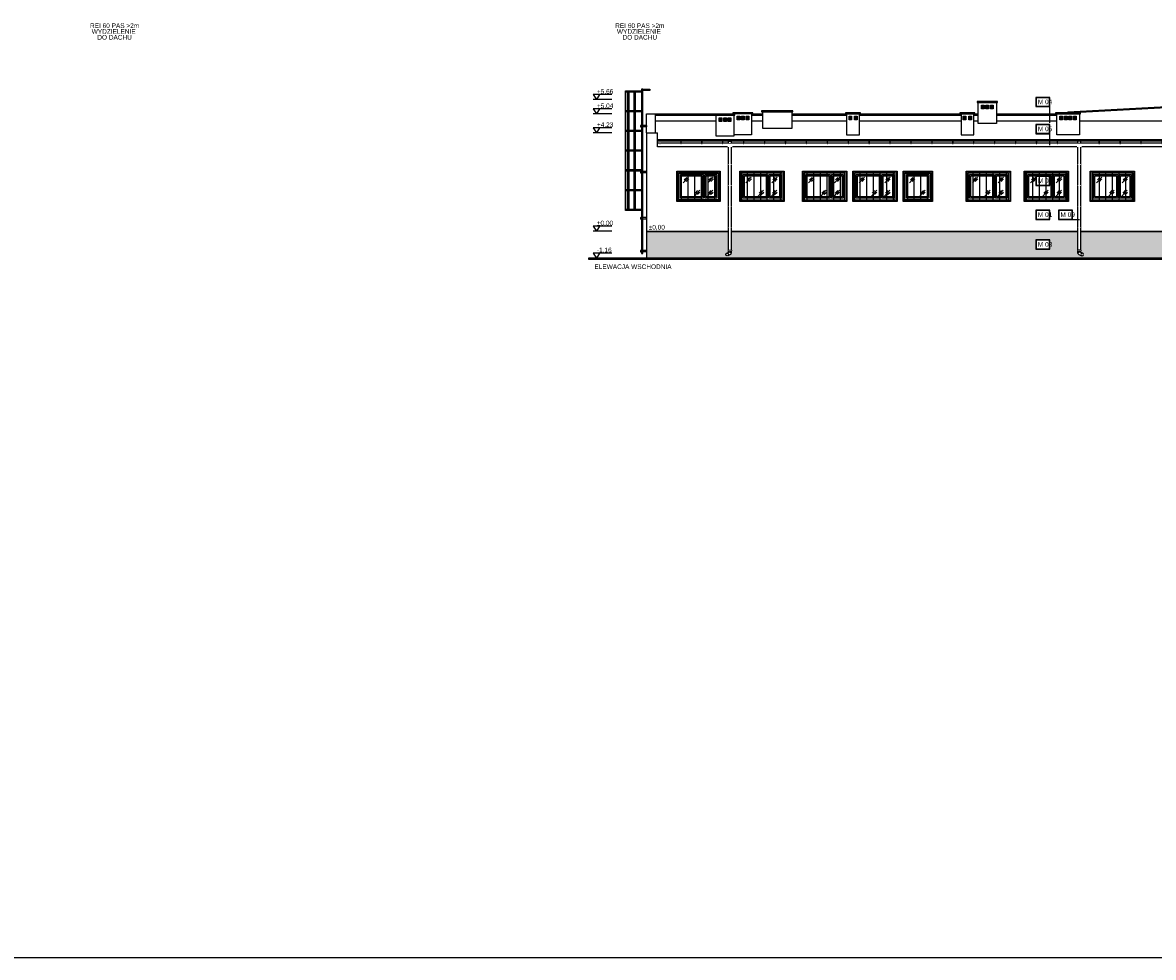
# Model space of a CAD drawing. Header units: millimetres. Extents: x 59331 to 112314, y -16110 to 34390.
# Tile 76 of 198: x 81947 to 86813, y -7610 to -3588. Entities that reach past the tile are written whole.
import ezdxf

# ---------------------------------------------------------------- set-up
doc = ezdxf.new("R2010")
doc.units = ezdxf.units.MM
doc.set_wipeout_variables(frame=1)
doc.linetypes.add('DASHED2', pattern=[0.375, 0.25, -0.125])
for name, color, linetype in [('_HSA_HATCH ELEWACJA', 8, 'Continuous'), ('_HSA_KOTY', 150, 'Continuous'), ('_HSA_OPIS', 43, 'Continuous'), ('_HSA_STOLARKA_ZEWNĘTRZNA', 132, 'Continuous'), ('_HSA_WIDOKOWE', 1, 'Continuous'), ('_HSA_WIDOKOWE_CIENKIE', 8, 'Continuous'), ('_HSA_ŚCIANY_CIENKIE', 2, 'Continuous'), ('_HSA_ŚCIANY_KONSTRUKCYJNE', 3, 'Continuous')]:
    doc.layers.add(name, color=color, linetype=linetype)
doc.layers.add('_HSA_POMOC', color=120, linetype='Continuous', plot=False)
doc.layers.add('_HSA_POMOC_GRAFICZNE', color=7, linetype='Continuous', plot=False)
doc.layers.add('_HSA_WYDZIELENIA_POŻAROWE_60_MIN', color=7, linetype='DASHED2', true_color=0x1428e1)
doc.styles.add('Arial', font='Arial.ttf')
doc.styles.add('ARIAL_100', font='Arial.ttf', dxfattribs={"width": 0.8, "height": 20})

# ---------------------------------------------------------------- blocks, each defined once
blk = doc.blocks.new('A$C47da0065')
blk.add_wipeout([(0, 0), (0, 115), (175, 115), (175, 0)])
for points in [[(0, 0), (175, 0), (175, 115), (0, 115)], [(111, 7), (7, 7), (7, 108), (111, 108), (111, 7)], [(106, 12), (12, 12), (12, 103), (106, 103)], [(118, 108), (168, 108), (168, 7), (118, 7), (118, 108)], [(123, 103), (163, 103), (163, 12), (123, 12)]]:
    blk.add_lwpolyline(points, close=True)
at = {"layer": '_HSA_WIDOKOWE_CIENKIE', "color": 9}
for points in [[(18.9, 72.5), (41.7, 97.7)], [(129.9, 72.5), (152.7, 97.7)], [(23.3, 85.2), (34, 96.1)], [(31.7, 79), (42.4, 89.9)], [(134.3, 85.2), (145, 96.1)], [(142.7, 79), (153.4, 89.9)], [(72, 15.8), (94.9, 41)], [(76.5, 28.5), (87.2, 39.4)], [(84.9, 22.3), (95.6, 33.2)], [(129, 15.8), (151.9, 41)], [(133.5, 28.5), (144.2, 39.4)], [(141.9, 22.3), (152.6, 33.2)]]:
    blk.add_lwpolyline(points, dxfattribs=at)
blk = doc.blocks.new('*U343')
blk.add_wipeout([(0, 8.5), (0, 0), (3631.3, 0), (3631.3, 8.5)])
for p, q in [((3631.3, 8.5), (0, 8.5)), ((3631.3, 0), (0, 0)), ((3631.3, 8.5), (3631.3, 0))]:
    blk.add_line(p, q)
for points in [[(9.5, -1), (11.5, -1), (11.5, 8.5), (9.5, 8.5)], [(3621.9, -1), (3619.9, -1), (3619.9, 8.5), (3621.9, 8.5)]]:
    blk.add_lwpolyline(points, close=True)
for points in [[(9.5, -1), (11.5, -1), (11.5, 8.5), (9.5, 8.5)], [(99.5, -1), (101.5, -1), (101.5, 8.5), (99.5, 8.5)], [(189.5, -1), (191.5, -1), (191.5, 8.5), (189.5, 8.5)], [(279.5, -1), (281.5, -1), (281.5, 8.5), (279.5, 8.5)], [(369.5, -1), (371.5, -1), (371.5, 8.5), (369.5, 8.5)], [(459.5, -1), (461.5, -1), (461.5, 8.5), (459.5, 8.5)], [(549.5, -1), (551.5, -1), (551.5, 8.5), (549.5, 8.5)], [(639.5, -1), (641.5, -1), (641.5, 8.5), (639.5, 8.5)], [(729.5, -1), (731.5, -1), (731.5, 8.5), (729.5, 8.5)], [(819.5, -1), (821.5, -1), (821.5, 8.5), (819.5, 8.5)], [(909.5, -1), (911.5, -1), (911.5, 8.5), (909.5, 8.5)], [(999.5, -1), (1001.5, -1), (1001.5, 8.5), (999.5, 8.5)], [(1089.5, -1), (1091.5, -1), (1091.5, 8.5), (1089.5, 8.5)], [(1179.5, -1), (1181.5, -1), (1181.5, 8.5), (1179.5, 8.5)], [(1269.5, -1), (1271.5, -1), (1271.5, 8.5), (1269.5, 8.5)], [(1359.5, -1), (1361.5, -1), (1361.5, 8.5), (1359.5, 8.5)], [(1449.5, -1), (1451.5, -1), (1451.5, 8.5), (1449.5, 8.5)], [(1539.5, -1), (1541.5, -1), (1541.5, 8.5), (1539.5, 8.5)], [(1629.5, -1), (1631.5, -1), (1631.5, 8.5), (1629.5, 8.5)], [(1719.5, -1), (1721.5, -1), (1721.5, 8.5), (1719.5, 8.5)], [(1809.5, -1), (1811.5, -1), (1811.5, 8.5), (1809.5, 8.5)], [(1899.5, -1), (1901.5, -1), (1901.5, 8.5), (1899.5, 8.5)], [(1989.5, -1), (1991.5, -1), (1991.5, 8.5), (1989.5, 8.5)], [(2079.5, -1), (2081.5, -1), (2081.5, 8.5), (2079.5, 8.5)], [(2169.5, -1), (2171.5, -1), (2171.5, 8.5), (2169.5, 8.5)], [(2259.5, -1), (2261.5, -1), (2261.5, 8.5), (2259.5, 8.5)], [(2349.5, -1), (2351.5, -1), (2351.5, 8.5), (2349.5, 8.5)], [(2439.5, -1), (2441.5, -1), (2441.5, 8.5), (2439.5, 8.5)], [(2529.5, -1), (2531.5, -1), (2531.5, 8.5), (2529.5, 8.5)], [(2619.5, -1), (2621.5, -1), (2621.5, 8.5), (2619.5, 8.5)], [(2709.5, -1), (2711.5, -1), (2711.5, 8.5), (2709.5, 8.5)], [(2799.5, -1), (2801.5, -1), (2801.5, 8.5), (2799.5, 8.5)], [(2889.5, -1), (2891.5, -1), (2891.5, 8.5), (2889.5, 8.5)], [(2979.5, -1), (2981.5, -1), (2981.5, 8.5), (2979.5, 8.5)], [(3069.5, -1), (3071.5, -1), (3071.5, 8.5), (3069.5, 8.5)], [(3159.5, -1), (3161.5, -1), (3161.5, 8.5), (3159.5, 8.5)], [(3249.5, -1), (3251.5, -1), (3251.5, 8.5), (3249.5, 8.5)], [(3339.5, -1), (3341.5, -1), (3341.5, 8.5), (3339.5, 8.5)], [(3429.5, -1), (3431.5, -1), (3431.5, 8.5), (3429.5, 8.5)], [(3519.5, -1), (3521.5, -1), (3521.5, 8.5), (3519.5, 8.5)], [(3621.9, -1), (3619.9, -1), (3619.9, 8.5), (3621.9, 8.5)]]:
    blk.add_wipeout(points)
blk.add_line((0, 0), (0, 8.5))
for points in [[(99.5, -1), (101.5, -1), (101.5, 8.5), (99.5, 8.5)], [(189.5, -1), (191.5, -1), (191.5, 8.5), (189.5, 8.5)], [(279.5, -1), (281.5, -1), (281.5, 8.5), (279.5, 8.5)], [(369.5, -1), (371.5, -1), (371.5, 8.5), (369.5, 8.5)], [(459.5, -1), (461.5, -1), (461.5, 8.5), (459.5, 8.5)], [(549.5, -1), (551.5, -1), (551.5, 8.5), (549.5, 8.5)], [(639.5, -1), (641.5, -1), (641.5, 8.5), (639.5, 8.5)], [(729.5, -1), (731.5, -1), (731.5, 8.5), (729.5, 8.5)], [(819.5, -1), (821.5, -1), (821.5, 8.5), (819.5, 8.5)], [(909.5, -1), (911.5, -1), (911.5, 8.5), (909.5, 8.5)], [(999.5, -1), (1001.5, -1), (1001.5, 8.5), (999.5, 8.5)], [(1089.5, -1), (1091.5, -1), (1091.5, 8.5), (1089.5, 8.5)], [(1179.5, -1), (1181.5, -1), (1181.5, 8.5), (1179.5, 8.5)], [(1269.5, -1), (1271.5, -1), (1271.5, 8.5), (1269.5, 8.5)], [(1359.5, -1), (1361.5, -1), (1361.5, 8.5), (1359.5, 8.5)], [(1449.5, -1), (1451.5, -1), (1451.5, 8.5), (1449.5, 8.5)], [(1539.5, -1), (1541.5, -1), (1541.5, 8.5), (1539.5, 8.5)], [(1629.5, -1), (1631.5, -1), (1631.5, 8.5), (1629.5, 8.5)], [(1719.5, -1), (1721.5, -1), (1721.5, 8.5), (1719.5, 8.5)], [(1809.5, -1), (1811.5, -1), (1811.5, 8.5), (1809.5, 8.5)], [(1899.5, -1), (1901.5, -1), (1901.5, 8.5), (1899.5, 8.5)], [(1989.5, -1), (1991.5, -1), (1991.5, 8.5), (1989.5, 8.5)], [(2079.5, -1), (2081.5, -1), (2081.5, 8.5), (2079.5, 8.5)], [(2169.5, -1), (2171.5, -1), (2171.5, 8.5), (2169.5, 8.5)], [(2259.5, -1), (2261.5, -1), (2261.5, 8.5), (2259.5, 8.5)], [(2349.5, -1), (2351.5, -1), (2351.5, 8.5), (2349.5, 8.5)], [(2439.5, -1), (2441.5, -1), (2441.5, 8.5), (2439.5, 8.5)], [(2529.5, -1), (2531.5, -1), (2531.5, 8.5), (2529.5, 8.5)], [(2619.5, -1), (2621.5, -1), (2621.5, 8.5), (2619.5, 8.5)], [(2709.5, -1), (2711.5, -1), (2711.5, 8.5), (2709.5, 8.5)], [(2799.5, -1), (2801.5, -1), (2801.5, 8.5), (2799.5, 8.5)], [(2889.5, -1), (2891.5, -1), (2891.5, 8.5), (2889.5, 8.5)], [(2979.5, -1), (2981.5, -1), (2981.5, 8.5), (2979.5, 8.5)], [(3069.5, -1), (3071.5, -1), (3071.5, 8.5), (3069.5, 8.5)], [(3159.5, -1), (3161.5, -1), (3161.5, 8.5), (3159.5, 8.5)], [(3249.5, -1), (3251.5, -1), (3251.5, 8.5), (3249.5, 8.5)], [(3339.5, -1), (3341.5, -1), (3341.5, 8.5), (3339.5, 8.5)], [(3429.5, -1), (3431.5, -1), (3431.5, 8.5), (3429.5, 8.5)], [(3519.5, -1), (3521.5, -1), (3521.5, 8.5), (3519.5, 8.5)]]:
    blk.add_lwpolyline(points, close=True)
blk = doc.blocks.new('A$C80d6d0ce')
blk.add_wipeout([(0, 115), (170, 115), (170, 0), (0, 0)])
for points in [[(0, 115), (170, 115), (170, 0), (0, 0)], [(106, 7), (7, 7), (7, 108), (106, 108), (106, 7)], [(101, 12), (12, 12), (12, 103), (101, 103)], [(113, 108), (163, 108), (163, 7), (113, 7), (113, 108)], [(118, 103), (158, 103), (158, 12), (118, 12)]]:
    blk.add_lwpolyline(points, close=True)
at = {"layer": '_HSA_WIDOKOWE_CIENKIE', "color": 9}
for points in [[(18.9, 72.5), (41.7, 97.7)], [(124.9, 72.5), (147.7, 97.7)], [(23.3, 85.2), (34, 96.1)], [(31.7, 79), (42.4, 89.9)], [(129.3, 85.2), (140, 96.1)], [(137.7, 79), (148.4, 89.9)], [(67, 15.8), (89.9, 41)], [(71.5, 28.5), (82.2, 39.4)], [(79.9, 22.3), (90.6, 33.2)], [(124, 15.8), (146.9, 41)], [(128.5, 28.5), (139.2, 39.4)], [(136.9, 22.3), (147.6, 33.2)]]:
    blk.add_lwpolyline(points, dxfattribs=at)
blk = doc.blocks.new('A$C6068495b')
blk.add_wipeout([(-110, 0), (-110, 115), (0, 115), (0, 0)])
for points in [[(-110, 115), (0, 115), (0, 0), (-110, 0)], [(-103, 108), (-7, 108), (-7, 7), (-103, 7)], [(-98, 103), (-12, 103), (-12, 12), (-98, 12)]]:
    blk.add_lwpolyline(points, close=True)
at = {"layer": '_HSA_WIDOKOWE_CIENKIE', "color": 9}
for points in [[(-91.1, 72.5), (-68.3, 97.7)], [(-86.7, 85.2), (-76, 96.1)], [(-78.3, 79), (-67.6, 89.9)], [(-46, 15.8), (-23.1, 41)], [(-41.5, 28.5), (-30.8, 39.4)], [(-33.1, 22.3), (-22.4, 33.2)]]:
    blk.add_lwpolyline(points, dxfattribs=at)
blk = doc.blocks.new('*U348')
blk.add_wipeout([(-6, 0), (6, 0), (6, -482.1), (6, -482.5), (5.9, -482.9), (5.9, -483.3), (5.8, -483.7), (5.7, -484.1), (5.5, -484.5), (5.3, -485), (5.1, -485.3), (4.9, -485.6), (4.6, -486), (4.4, -486.2), (4, -486.6), (3.7, -486.8), (3.4, -487.1), (3.1, -487.3), (2.7, -487.5), (2.6, -487.6), (-9.5, -493.2), (-9.8, -493.4), (-10.3, -493.5), (-10.7, -493.7), (-11.2, -493.7), (-11.6, -493.8), (-12.1, -493.8), (-12.6, -493.8), (-13, -493.8), (-13.6, -493.6), (-13.9, -493.5), (-14.2, -493.4), (-14.7, -493.2), (-14.9, -493.1), (-15.2, -492.9), (-15.6, -492.7), (-15.8, -492.5), (-16.1, -492.3), (-16.3, -492.1), (-16.6, -491.8), (-16.8, -491.5), (-17.1, -491.2), (-17.3, -490.8), (-17.4, -490.5), (-17.6, -490.2), (-17.7, -489.9), (-17.8, -489.6), (-17.9, -489.3), (-18, -488.9), (-18.1, -488.6), (-18.1, -488.2), (-18.1, -487.8), (-18.1, -487.6), (-18.1, -487.2), (-18, -486.8), (-18, -486.5), (-17.8, -486.1), (-17.7, -485.8), (-17.6, -485.4), (-17.5, -485.2), (-17.3, -484.8), (-17, -484.4), (-16.9, -484.2), (-16.6, -483.9), (-16.4, -483.7), (-16.1, -483.4), (-16, -483.2), (-15.8, -483.1), (-15.5, -482.9), (-15.2, -482.7), (-15.1, -482.6), (-14.9, -482.5), (-14.9, -482.5), (-6, -478.3)])
for p, q in [((-6, 0), (6, 0)), ((6, -482.1), (6, 0)), ((-6, -478.3), (-6, 0)), ((-14.7, -482.4), (-2.6, -476.7)), ((2.6, -487.6), (-9.5, -493.2))]:
    blk.add_line(p, q)
for points in [[(-7, -10), (7, -10), (7, -12), (-7, -12)], [(-7, -469.1), (7, -469.1), (7, -471.1), (-7, -471.1)]]:
    blk.add_lwpolyline(points, close=True)
blk.add_circle((-12.1, -487.8), 6)
blk.add_arc((0, -482.1), 6, 295.1878, 115.1878)
at = {"layer": '_HSA_POMOC'}
for p, q in [((-12.6, -502.8), (-11.6, -502.8)), ((-12.1, -502.3), (-12.1, -503.3))]:
    blk.add_line(p, q, dxfattribs=at)
for points in [[(-7, -12), (-7, -10), (7, -10), (7, -12)], [(-7, -102), (-7, -100), (7, -100), (7, -102)], [(-7, -192), (-7, -190), (7, -190), (7, -192)], [(-7, -282), (-7, -280), (7, -280), (7, -282)], [(-7, -372), (-7, -370), (7, -370), (7, -372)], [(-7, -471.1), (-7, -469.1), (7, -469.1), (7, -471.1)]]:
    blk.add_wipeout(points)
blk = doc.blocks.new('A$C96515acb')
blk.add_wipeout([(-60.2, 94.5), (-60.2, 90.4), (-55.2, 90.4), (-55.2, 0), (0, 0), (0, 90.4), (5, 90.4), (5, 94.5)])
at = {"transparency": 33554687}
h = blk.add_hatch(dxfattribs=at)
h.set_pattern_fill('ANSI31', color=256, angle=45)
h.set_pattern_definition([(90, (-38.9055, 63.9878), (-3.175, 0), [])])
h.paths.add_polyline_path([(-44.6, 79.9), (-33.2, 79.9), (-33.2, 64), (-44.6, 64)])
h = blk.add_hatch(dxfattribs=at)
h.set_pattern_fill('ANSI31', color=256, angle=45)
h.set_pattern_definition([(90, (-15.1632, 63.9878), (-3.175, 0), [])])
h.paths.add_polyline_path([(-20.8, 79.9), (-9.5, 79.9), (-9.5, 64), (-20.8, 64)])
at = {"ltscale": 10}
for points in [[(-60.2, 90.4), (5, 90.4), (5, 94.5), (-60.2, 94.5)], [(-55.2, 0), (0, 0), (0, 90.4), (-55.2, 90.4)], [(-44.6, 79.9), (-33.2, 79.9), (-33.2, 64), (-44.6, 64)], [(-20.8, 79.9), (-9.5, 79.9), (-9.5, 64), (-20.8, 64)]]:
    blk.add_lwpolyline(points, close=True, dxfattribs=at)
blk = doc.blocks.new('A$C97eb8359')
blk.add_wipeout([(-60.2, 94.5), (-60.2, 90.4), (-55.2, 90.4), (-55.2, 0), (0, 0), (0, 90.4), (5, 90.4), (5, 94.5)])
at = {"transparency": 33554687}
h = blk.add_hatch(dxfattribs=at)
h.set_pattern_fill('ANSI31', color=256, angle=45)
h.set_pattern_definition([(90, (-39.4843, 63.9878), (-3.175, 0), [])])
h.paths.add_polyline_path([(-45.2, 79.9), (-33.8, 79.9), (-33.8, 64), (-45.2, 64)])
h = blk.add_hatch(dxfattribs=at)
h.set_pattern_fill('ANSI31', color=256, angle=45)
h.set_pattern_definition([(90, (-15.742, 63.9878), (-3.175, 0), [])])
h.paths.add_polyline_path([(-21.4, 79.9), (-10.1, 79.9), (-10.1, 64), (-21.4, 64)])
at = {"ltscale": 10}
for points in [[(-60.2, 90.4), (5, 90.4), (5, 94.5), (-60.2, 94.5)], [(-55.2, 0), (0, 0), (0, 90.4), (-55.2, 90.4)], [(-45.2, 79.9), (-33.8, 79.9), (-33.8, 64), (-45.2, 64)], [(-21.4, 79.9), (-10.1, 79.9), (-10.1, 64), (-21.4, 64)]]:
    blk.add_lwpolyline(points, close=True, dxfattribs=at)
blk = doc.blocks.new('A$C9600b8e7')
blk.add_wipeout([(-102.7, 94.8), (-102.7, 90.7), (-97.7, 90.7), (-97.7, 0), (0, 0), (0, 90.7), (5, 90.7), (5, 94.8)])
at = {"transparency": 33554687}
h = blk.add_hatch(dxfattribs=at)
h.set_pattern_fill('ANSI31', color=256, angle=45)
h.set_pattern_definition([(90, (-78.0025, 63.9878), (-3.175, 0), [])])
h.paths.add_polyline_path([(-83.7, 79.9), (-72.3, 79.9), (-72.3, 64), (-83.7, 64)])
h = blk.add_hatch(dxfattribs=at)
h.set_pattern_fill('ANSI31', color=256, angle=45)
h.set_pattern_definition([(90, (-58.5604, 63.9878), (-3.175, 0), [])])
h.paths.add_polyline_path([(-64.2, 79.9), (-52.9, 79.9), (-52.9, 64), (-64.2, 64)])
h = blk.add_hatch(dxfattribs=at)
h.set_pattern_fill('ANSI31', color=256, angle=45)
h.set_pattern_definition([(90, (-39.1183, 63.9878), (-3.175, 0), [])])
h.paths.add_polyline_path([(-44.8, 79.9), (-33.4, 79.9), (-33.4, 64), (-44.8, 64)])
h = blk.add_hatch(dxfattribs=at)
h.set_pattern_fill('ANSI31', color=256, angle=45)
h.set_pattern_definition([(90, (-19.6763, 63.9878), (-3.175, 0), [])])
h.paths.add_polyline_path([(-25.4, 79.9), (-14, 79.9), (-14, 64), (-25.4, 64)])
at = {"ltscale": 10}
for points in [[(-102.7, 90.7), (5, 90.7), (5, 94.8), (-102.7, 94.8)], [(-97.7, 90.7), (0, 90.7), (0, 0), (-97.7, 0)], [(-83.7, 79.9), (-72.3, 79.9), (-72.3, 64), (-83.7, 64)], [(-64.2, 79.9), (-52.9, 79.9), (-52.9, 64), (-64.2, 64)], [(-44.8, 79.9), (-33.4, 79.9), (-33.4, 64), (-44.8, 64)], [(-25.4, 79.9), (-14, 79.9), (-14, 64), (-25.4, 64)]]:
    blk.add_lwpolyline(points, close=True, dxfattribs=at)
blk = doc.blocks.new('A$C83337698')
blk.add_wipeout([(-83.1, 94.8), (-83.1, 90.7), (-78.1, 90.7), (-78.1, 0), (0, 0), (0, 90.7), (5, 90.7), (5, 94.8)])
at = {"transparency": 33554687}
h = blk.add_hatch(dxfattribs=at)
h.set_pattern_fill('ANSI31', color=256, angle=45)
h.set_pattern_definition([(90, (-58.4878, 63.9878), (-3.175, 0), [])])
h.paths.add_polyline_path([(-64.2, 79.9), (-52.8, 79.9), (-52.8, 64), (-64.2, 64)])
h = blk.add_hatch(dxfattribs=at)
h.set_pattern_fill('ANSI31', color=256, angle=45)
h.set_pattern_definition([(90, (-39.0457, 63.9878), (-3.175, 0), [])])
h.paths.add_polyline_path([(-44.7, 79.9), (-33.4, 79.9), (-33.4, 64), (-44.7, 64)])
h = blk.add_hatch(dxfattribs=at)
h.set_pattern_fill('ANSI31', color=256, angle=45)
h.set_pattern_definition([(90, (-19.6036, 63.9878), (-3.175, 0), [])])
h.paths.add_polyline_path([(-25.3, 79.9), (-13.9, 79.9), (-13.9, 64), (-25.3, 64)])
at = {"ltscale": 10}
for points in [[(-83.1, 90.7), (5, 90.7), (5, 94.8), (-83.1, 94.8)], [(-78.1, 90.7), (0, 90.7), (0, 0), (-78.1, 0)], [(-64.2, 79.9), (-52.8, 79.9), (-52.8, 64), (-64.2, 64)], [(-44.7, 79.9), (-33.4, 79.9), (-33.4, 64), (-44.7, 64)], [(-25.3, 79.9), (-13.9, 79.9), (-13.9, 64), (-25.3, 64)]]:
    blk.add_lwpolyline(points, close=True, dxfattribs=at)
blk = doc.blocks.new('A$C8e559321')
blk.add_wipeout([(-130, 74.8), (-130, 70.7), (-125, 70.7), (-125, 0), (0, 0), (0, 70.7), (5, 70.7), (5, 74.8)])
at = {"ltscale": 10}
for points in [[(-130, 70.7), (5, 70.7), (5, 74.8), (-130, 74.8)], [(-125, 70.7), (0, 70.7), (0, 0), (-125, 0)]]:
    blk.add_lwpolyline(points, close=True, dxfattribs=at)
blk = doc.blocks.new('*U85')
for p, q in [((29, 1260), (329, 1260)), ((329, 1202), (29, 1202)), ((329, 1260), (329, 1202))]:
    blk.add_line(p, q)
blk.add_lwpolyline([(29, 1260), (-29, 1260), (-29, -580), (29, -580), (29, 1260)])
blk = doc.blocks.new('*U86')
for p, q in [((-11, 0), (11, 0)), ((-69.5, -321), (-69.5, -361)), ((189, -311), (-59.5, -311)), ((189, -371), (-59.5, -371)), ((-14, -25), (-14, -3)), ((-14, -308), (-14, -286)), ((11, -28), (-11, -28)), ((-11, -283), (11, -283)), ((11, -311), (-11, -311)), ((14, -3), (14, -25)), ((14, -286), (14, -308)), ((184, -311), (184, -371)), ((189, -371), (189, -311)), ((-14, -591), (-14, -569)), ((-14, -874), (-14, -852)), ((-11, -566), (11, -566)), ((11, -594), (-11, -594)), ((-11, -849), (11, -849)), ((11, -877), (-11, -877)), ((14, -569), (14, -591)), ((14, -852), (14, -874)), ((-14, -1157), (-14, -1135)), ((-14, -1440), (-14, -1418)), ((-11, -1132), (11, -1132)), ((11, -1160), (-11, -1160)), ((-11, -1415), (11, -1415)), ((11, -1443), (-11, -1443)), ((14, -1135), (14, -1157)), ((14, -1418), (14, -1440)), ((-14, -1723), (-14, -1701)), ((-11, -1698), (11, -1698)), ((11, -1726), (-11, -1726)), ((14, -1701), (14, -1723)), ((-69.5, -2302), (-69.5, -2342)), ((189, -2292), (-59.5, -2292)), ((189, -2352), (-59.5, -2352)), ((-14, -2006), (-14, -1984)), ((-14, -2289), (-14, -2267)), ((-11, -1981), (11, -1981)), ((11, -2009), (-11, -2009)), ((-11, -2264), (11, -2264)), ((11, -2292), (-11, -2292)), ((14, -1984), (14, -2006)), ((14, -2267), (14, -2289)), ((184, -2292), (184, -2352)), ((189, -2352), (189, -2292)), ((-14, -2572), (-14, -2550)), ((-14, -2855), (-14, -2833)), ((-11, -2547), (11, -2547)), ((11, -2575), (-11, -2575)), ((-11, -2830), (11, -2830)), ((11, -2858), (-11, -2858)), ((14, -2550), (14, -2572)), ((14, -2833), (14, -2855)), ((-14, -3138), (-14, -3116)), ((-14, -3421), (-14, -3399)), ((-11, -3113), (11, -3113)), ((11, -3141), (-11, -3141)), ((-11, -3396), (11, -3396)), ((14, -3116), (14, -3138)), ((14, -3399), (14, -3421)), ((-14, -3704), (-14, -3682)), ((11, -3424), (-11, -3424)), ((-11, -3679), (11, -3679)), ((11, -3707), (-11, -3707)), ((14, -3682), (14, -3704)), ((-69.5, -4283), (-69.5, -4323)), ((189, -4273), (-59.5, -4273)), ((189, -4333), (-59.5, -4333)), ((-14, -3987), (-14, -3965)), ((-14, -4270), (-14, -4248)), ((-11, -3962), (11, -3962)), ((11, -3990), (-11, -3990)), ((-11, -4245), (11, -4245)), ((11, -4273), (-11, -4273)), ((14, -3965), (14, -3987)), ((14, -4248), (14, -4270)), ((184, -4273), (184, -4333)), ((189, -4333), (189, -4273)), ((-14, -4553), (-14, -4531)), ((-14, -4836), (-14, -4814)), ((-11, -4528), (11, -4528)), ((11, -4556), (-11, -4556)), ((-11, -4811), (11, -4811)), ((11, -4839), (-11, -4839)), ((14, -4531), (14, -4553)), ((14, -4814), (14, -4836)), ((-14, -5119), (-14, -5097)), ((-11, -5094), (11, -5094)), ((11, -5122), (-11, -5122)), ((14, -5097), (14, -5119)), ((-69.5, -5698), (-69.5, -5738)), ((189, -5688), (-59.5, -5688)), ((189, -5748), (-59.5, -5748)), ((-14, -5402), (-14, -5380)), ((-14, -5685), (-14, -5663)), ((-14, -5685), (-14, -5663)), ((-11, -5377), (11, -5377)), ((11, -5405), (-11, -5405)), ((-11, -5660), (11, -5660)), ((-11, -5660), (11, -5660)), ((11, -5688), (-11, -5688)), ((11, -5688), (-11, -5688)), ((14, -5380), (14, -5402)), ((14, -5663), (14, -5685)), ((14, -5663), (14, -5685)), ((184, -5688), (184, -5748)), ((189, -5748), (189, -5688))]:
    blk.add_line(p, q)
blk.add_lwpolyline([(29, 1260), (-29, 1260), (-29, -580), (29, -580), (29, 1260)])
blk.add_lwpolyline([(-29, -5815.5), (29, -5815.5), (29, 127.5), (-29, 127.5)], close=True)
for centre, radius, start, end in [((-11, -3), 3, 90, 180), ((11, -3), 3, 360, 90), ((-59.5, -321), 10, 90, 180), ((-59.5, -361), 10, 180, 270), ((-11, -25), 3, 180, 270), ((-11, -286), 3, 90, 180), ((-11, -308), 3, 180, 270), ((11, -25), 3, 270, 0), ((11, -286), 3, 0, 90), ((11, -308), 3, 270, 0), ((-11, -569), 3, 90, 180), ((-11, -591), 3, 180, 270), ((-11, -852), 3, 90, 180), ((-11, -874), 3, 180, 270), ((11, -569), 3, 0, 90), ((11, -591), 3, 270, 0), ((11, -852), 3, 0, 90), ((11, -874), 3, 270, 0), ((-11, -1135), 3, 90, 180), ((-11, -1157), 3, 180, 270), ((-11, -1418), 3, 90, 180), ((-11, -1440), 3, 180, 270), ((11, -1135), 3, 0, 90), ((11, -1157), 3, 270, 0), ((11, -1418), 3, 0, 90), ((11, -1440), 3, 270, 0), ((-11, -1701), 3, 90, 180), ((-11, -1723), 3, 180, 270), ((11, -1701), 3, 0, 90), ((11, -1723), 3, 270, 0), ((-59.5, -2302), 10, 90, 180), ((-59.5, -2342), 10, 180, 270), ((-11, -1984), 3, 90, 180), ((-11, -2006), 3, 180, 270), ((-11, -2267), 3, 90, 180), ((-11, -2289), 3, 180, 270), ((11, -1984), 3, 0, 90), ((11, -2006), 3, 270, 0), ((11, -2267), 3, 0, 90), ((11, -2289), 3, 270, 0), ((-11, -2550), 3, 90, 180), ((-11, -2572), 3, 180, 270), ((-11, -2833), 3, 90, 180), ((-11, -2855), 3, 180, 270), ((11, -2550), 3, 0, 90), ((11, -2572), 3, 270, 0), ((11, -2833), 3, 0, 90), ((11, -2855), 3, 270, 0), ((-11, -3116), 3, 90, 180), ((-11, -3138), 3, 180, 270), ((-11, -3399), 3, 90, 180), ((11, -3116), 3, 0, 90), ((11, -3138), 3, 270, 0), ((11, -3399), 3, 0, 90), ((-11, -3421), 3, 180, 270), ((-11, -3682), 3, 90, 180), ((-11, -3704), 3, 180, 270), ((11, -3421), 3, 270, 0), ((11, -3682), 3, 0, 90), ((11, -3704), 3, 270, 0), ((-59.5, -4283), 10, 90, 180), ((-59.5, -4323), 10, 180, 270), ((-11, -3965), 3, 90, 180), ((-11, -3987), 3, 180, 270), ((-11, -4248), 3, 90, 180), ((-11, -4270), 3, 180, 270), ((11, -3965), 3, 0, 90), ((11, -3987), 3, 270, 0), ((11, -4248), 3, 0, 90), ((11, -4270), 3, 270, 0), ((-11, -4531), 3, 90, 180), ((-11, -4553), 3, 180, 270), ((-11, -4814), 3, 90, 180), ((-11, -4836), 3, 180, 270), ((11, -4531), 3, 0, 90), ((11, -4553), 3, 270, 0), ((11, -4814), 3, 0, 90), ((11, -4836), 3, 270, 0), ((-11, -5097), 3, 90, 180), ((-11, -5119), 3, 180, 270), ((11, -5097), 3, 0, 90), ((11, -5119), 3, 270, 0), ((-59.5, -5698), 10, 90, 180), ((-59.5, -5738), 10, 180, 270), ((-11, -5380), 3, 90, 180), ((-11, -5402), 3, 180, 270), ((-11, -5663), 3, 90, 180), ((-11, -5663), 3, 90, 180), ((-11, -5685), 3, 180, 270), ((-11, -5685), 3, 180, 270), ((11, -5380), 3, 0, 90), ((11, -5402), 3, 270, 0), ((11, -5663), 3, 0, 90), ((11, -5663), 3, 0, 90), ((11, -5685), 3, 270, 0), ((11, -5685), 3, 270, 0)]:
    blk.add_arc(centre, radius, start, end)
blk = doc.blocks.new('*U87')
for points in [[(0, -128), (0, -68), (-692, -68), (-692, -128)], [(-681, -128), (-685, -128), (-685, -917), (-681, -917)], [(-550, -128), (-583, -128), (-583, -917), (-550, -917)], [(-271, -128), (-312, -128), (-312, -917), (-271, -917)], [(0, -977), (0, -917), (-692, -917), (-692, -977)], [(-681, -977), (-685, -977), (-685, -1766), (-681, -1766)], [(-550, -977), (-583, -977), (-583, -1766), (-550, -1766)], [(-271, -977), (-312, -977), (-312, -1766), (-271, -1766)], [(0, -1826), (0, -1766), (-692, -1766), (-692, -1826)], [(-681, -1826), (-685, -1826), (-685, -2615), (-681, -2615)], [(-550, -1826), (-583, -1826), (-583, -2615), (-550, -2615)], [(-271, -1826), (-312, -1826), (-312, -2615), (-271, -2615)], [(0, -2675), (0, -2615), (-692, -2615), (-692, -2675)], [(-681, -2675), (-685, -2675), (-685, -3464), (-681, -3464)], [(-550, -2675), (-583, -2675), (-583, -3464), (-550, -3464)], [(-271, -2675), (-312, -2675), (-312, -3464), (-271, -3464)], [(0, -3524), (0, -3464), (-692, -3464), (-692, -3524)], [(-681, -3524), (-685, -3524), (-685, -4313), (-681, -4313)], [(-550, -3524), (-583, -3524), (-583, -4313), (-550, -4313)], [(-271, -3524), (-312, -3524), (-312, -4313), (-271, -4313)], [(0, -4373), (0, -4313), (-692, -4313), (-692, -4373)], [(-681, -4373), (-685, -4373), (-685, -5162), (-681, -5162)], [(-550, -4373), (-583, -4373), (-583, -5162), (-550, -5162)], [(-271, -4373), (-312, -4373), (-312, -5162), (-271, -5162)], [(0, -5222), (0, -5162), (-692, -5162), (-692, -5222)]]:
    blk.add_hatch(color=256).paths.add_polyline_path(points)
for points in [[(-692, -68), (0, -68), (0, -128), (-692, -128)], [(-685, -128), (-681, -128), (-681, -917), (-685, -917)], [(-583, -128), (-550, -128), (-550, -917), (-583, -917)], [(-312, -128), (-271, -128), (-271, -917), (-312, -917)], [(-692, -917), (0, -917), (0, -977), (-692, -977)], [(-685, -977), (-681, -977), (-681, -1766), (-685, -1766)], [(-583, -977), (-550, -977), (-550, -1766), (-583, -1766)], [(-312, -977), (-271, -977), (-271, -1766), (-312, -1766)], [(-692, -1766), (0, -1766), (0, -1826), (-692, -1826)], [(-685, -1826), (-681, -1826), (-681, -2615), (-685, -2615)], [(-583, -1826), (-550, -1826), (-550, -2615), (-583, -2615)], [(-312, -1826), (-271, -1826), (-271, -2615), (-312, -2615)], [(-692, -2615), (0, -2615), (0, -2675), (-692, -2675)], [(-685, -2675), (-681, -2675), (-681, -3464), (-685, -3464)], [(-583, -2675), (-550, -2675), (-550, -3464), (-583, -3464)], [(-312, -2675), (-271, -2675), (-271, -3464), (-312, -3464)], [(-692, -3464), (0, -3464), (0, -3524), (-692, -3524)], [(-685, -3524), (-681, -3524), (-681, -4313), (-685, -4313)], [(-583, -3524), (-550, -3524), (-550, -4313), (-583, -4313)], [(-312, -3524), (-271, -3524), (-271, -4313), (-312, -4313)], [(-692, -4313), (0, -4313), (0, -4373), (-692, -4373)], [(-685, -4373), (-681, -4373), (-681, -5162), (-685, -5162)], [(-583, -4373), (-550, -4373), (-550, -5162), (-583, -5162)], [(-312, -4373), (-271, -4373), (-271, -5162), (-312, -5162)], [(-692, -5162), (0, -5162), (0, -5222), (-692, -5222)]]:
    blk.add_lwpolyline(points, close=True)
blk = doc.blocks.new('KOTA')
for p in [(-28, 43.4), (28, 43.4)]:
    blk.add_line(p, (0, 0))
blk.add_lwpolyline([(131.6, 43.4), (-28, 43.4)])
at = {"style": 'Arial', "width": 0.8}
blk.add_attdef('0000', (4.6, 49.9), '', height=40, dxfattribs=at)
blk = doc.blocks.new('A$C9312ef4d')
blk.add_wipeout([(-80.2, 94.8), (-80.2, 90.7), (-75.2, 90.7), (-75.2, 0), (0, 0), (0, 90.7), (5, 90.7), (5, 94.8)])
at = {"transparency": 33554687}
h = blk.add_hatch(dxfattribs=at)
h.set_pattern_fill('ANSI31', color=256, angle=45)
h.set_pattern_definition([(90, (-57.0572, 63.9878), (-3.175, 0), [])])
h.paths.add_polyline_path([(-62.7, 79.9), (-51.4, 79.9), (-51.4, 64), (-62.7, 64)])
h = blk.add_hatch(dxfattribs=at)
h.set_pattern_fill('ANSI31', color=256, angle=45)
h.set_pattern_definition([(90, (-37.615, 63.9878), (-3.175, 0), [])])
h.paths.add_polyline_path([(-43.3, 79.9), (-31.9, 79.9), (-31.9, 64), (-43.3, 64)])
h = blk.add_hatch(dxfattribs=at)
h.set_pattern_fill('ANSI31', color=256, angle=45)
h.set_pattern_definition([(90, (-18.173, 63.9878), (-3.175, 0), [])])
h.paths.add_polyline_path([(-23.8, 79.9), (-12.5, 79.9), (-12.5, 64), (-23.8, 64)])
at = {"ltscale": 10}
for points in [[(-80.2, 90.7), (5, 90.7), (5, 94.8), (-80.2, 94.8)], [(-75.2, 90.7), (0, 90.7), (0, 0), (-75.2, 0)], [(-62.7, 79.9), (-51.4, 79.9), (-51.4, 64), (-62.7, 64)], [(-43.3, 79.9), (-31.9, 79.9), (-31.9, 64), (-43.3, 64)], [(-23.8, 79.9), (-12.5, 79.9), (-12.5, 64), (-23.8, 64)]]:
    blk.add_lwpolyline(points, close=True, dxfattribs=at)
blk = doc.blocks.new('A$C088e5470')
blk.add_wipeout([(-80.2, 94.8), (-80.2, 90.7), (-75.2, 90.7), (-75.2, 0), (0, 0), (0, 90.7), (5, 90.7), (5, 94.8)])
at = {"transparency": 33554687}
h = blk.add_hatch(dxfattribs=at)
h.set_pattern_fill('ANSI31', color=256, angle=45)
h.set_pattern_definition([(90, (-57.0572, 63.9878), (-3.175, 0), [])])
h.paths.add_polyline_path([(-62.7, 79.9), (-51.4, 79.9), (-51.4, 64), (-62.7, 64)])
h = blk.add_hatch(dxfattribs=at)
h.set_pattern_fill('ANSI31', color=256, angle=45)
h.set_pattern_definition([(90, (-37.615, 63.9878), (-3.175, 0), [])])
h.paths.add_polyline_path([(-43.3, 79.9), (-31.9, 79.9), (-31.9, 64), (-43.3, 64)])
h = blk.add_hatch(dxfattribs=at)
h.set_pattern_fill('ANSI31', color=256, angle=45)
h.set_pattern_definition([(90, (-18.173, 63.9878), (-3.175, 0), [])])
h.paths.add_polyline_path([(-23.8, 79.9), (-12.5, 79.9), (-12.5, 64), (-23.8, 64)])
at = {"ltscale": 10}
for points in [[(-80.2, 90.7), (5, 90.7), (5, 94.8), (-80.2, 94.8)], [(-75.2, 90.7), (0, 90.7), (0, 0), (-75.2, 0)], [(-62.7, 79.9), (-51.4, 79.9), (-51.4, 64), (-62.7, 64)], [(-43.3, 79.9), (-31.9, 79.9), (-31.9, 64), (-43.3, 64)], [(-23.8, 79.9), (-12.5, 79.9), (-12.5, 64), (-23.8, 64)]]:
    blk.add_lwpolyline(points, close=True, dxfattribs=at)
blk = doc.blocks.new('A$C43494AD3')
blk.add_wipeout([(-70, 40), (-70, 0), (-10, 0), (-10, 40)])
for points in [[(-70, 40), (-10, 40), (-10, 0), (-70, 0)], [(-68.5, 38.5), (-11.5, 38.5), (-11.5, 1.5), (-68.5, 1.5)]]:
    blk.add_lwpolyline(points, close=True)
at = {"style": 'ARIAL_100', "width": 0.8}
blk.add_attdef('M_01', (-61.7, 9.7), '', height=20, dxfattribs=at)
blk = doc.blocks.new('A$Cc9488d89')
at = {"transparency": 33554687}
h = blk.add_hatch(dxfattribs=at)
h.set_pattern_fill('ANSI31', color=256, scale=9, angle=45)
h.set_pattern_definition([(90, (-85, -5), (-28.575, 6e-14), [])])
h.paths.add_polyline_path([(-175, 120), (5, 120), (5, -5), (-175, -5)])
for points in [[(-178, 123), (8, 123), (8, -8), (-178, -8)], [(-175, 120), (5, 120), (5, -5), (-175, -5)]]:
    blk.add_lwpolyline(points, close=True)
blk = doc.blocks.new('A$C1454d3ff')
at = {"transparency": 33554687}
h = blk.add_hatch(dxfattribs=at)
h.set_pattern_fill('ANSI31', color=256, scale=9, angle=45)
h.set_pattern_definition([(90, (-87.5, -5), (-28.575, 6e-14), [])])
h.paths.add_polyline_path([(-180, 120), (5, 120), (5, -5), (-180, -5)])
for points in [[(-183, 123), (8, 123), (8, -8), (-183, -8)], [(-180, 120), (5, 120), (5, -5), (-180, -5)]]:
    blk.add_lwpolyline(points, close=True)
blk = doc.blocks.new('A$C78fdeecc')
at = {"transparency": 33554687}
h = blk.add_hatch(dxfattribs=at)
h.set_pattern_fill('ANSI31', color=256, scale=9, angle=45)
h.set_pattern_definition([(90, (-55, -5), (-28.575, 6e-14), [])])
h.paths.add_polyline_path([(-115, 120), (5, 120), (5, -5), (-115, -5)])
for points in [[(-118, 123), (8, 123), (8, -8), (-118, -8)], [(-115, 120), (5, 120), (5, -5), (-115, -5)]]:
    blk.add_lwpolyline(points, close=True)

msp = doc.modelspace()

# ---------------------------------------------------------------- hatches: boundary and pattern name
at = {"layer": '_HSA_HATCH ELEWACJA', "true_color": 0x946229}
h = msp.add_hatch(color=37, dxfattribs=at)
h.dxf.hatch_style = 1
h.paths.add_polyline_path([(84632.08, -4486.64), (88358.19, -4486.64), (88358.19, -4600.56), (84632.08, -4600.56)])
at = {"layer": '_HSA_WIDOKOWE', "ltscale": 10}
h = msp.add_hatch(color=256, dxfattribs=at)
h.dxf.hatch_style = 1
h.paths.add_polyline_path([(84382.08, -4600.64), (84382.08, -4605.64), (88608.19, -4605.64), (88608.19, -4600.64)])

# ---------------------------------------------------------------- linework, layer by layer
at = {"layer": '_HSA_KOTY'}
for p, q in [((84482.08, -3918.56), (84402.28, -3918.56)), ((84482.08, -3980.41), (84402.28, -3980.41)), ((84482.08, -4061.55), (84402.28, -4061.55)), ((84482.08, -4484.64), (84402.28, -4484.64)), ((84482.08, -4600.64), (84402.28, -4600.64))]:
    msp.add_line(p, q, dxfattribs=at)
at = {"layer": '_HSA_POMOC'}
msp.add_line((84632.08, -4484.64), (88358.19, -4484.64), dxfattribs=at)
at = {"layer": '_HSA_POMOC_GRAFICZNE'}
msp.add_lwpolyline([(75331.33, -7609.52), (90831.33, -7609.52), (90831.33, 390.48), (75331.33, 390.48)], close=True, dxfattribs=at)
at = {"layer": '_HSA_WIDOKOWE'}
for p, q in [((84669.47, -3980.41), (86447.19, -3980.41)), ((86447.19, -3976.23), (86447.19, -4010.45))]:
    msp.add_line(p, q, dxfattribs=at)
msp.add_lwpolyline([(84632.08, -4061.55), (84632.08, -3980.41), (84669.47, -3980.41), (84669.47, -4061.55)], dxfattribs=at)
at = {"layer": '_HSA_WIDOKOWE', "ltscale": 10}
msp.add_lwpolyline([(84382.08, -4605.64), (88608.19, -4605.64), (88608.19, -4600.64), (84382.08, -4600.64)], close=True, dxfattribs=at)
at = {"layer": '_HSA_WIDOKOWE_CIENKIE', "ltscale": 10}
for p, q in [((86445.19, -3971.34), (87408.41, -3918.56)), ((86445.19, -3976.34), (87408.41, -3923.56)), ((84669.47, -3985.41), (86447.19, -3985.41)), ((86445.19, -3971.34), (86445.19, -3976.34)), ((84669.47, -4010.45), (88320.8, -4010.45))]:
    msp.add_line(p, q, dxfattribs=at)
at = {"layer": '_HSA_WIDOKOWE_CIENKIE'}
msp.add_line((84632.08, -4486.64), (88358.19, -4486.64), dxfattribs=at)
at = {"layer": '_HSA_ŚCIANY_KONSTRUKCYJNE', "ltscale": 10}
for p, q in [((84632.08, -4061.55), (84632.08, -4600.56)), ((84632.08, -4061.55), (84679.47, -4061.55)), ((88310.8, -4122.32), (84679.47, -4122.32))]:
    msp.add_line(p, q, dxfattribs=at)

# ---------------------------------------------------------------- block references
at = {"layer": '_HSA_KOTY', "xscale": 0.5, "yscale": 0.5, "zscale": 0.5}
for p, values in [((84416.28, -3918.56), {'0000': '+5.66'}), ((84416.28, -3980.41), {'0000': '+5.04'}), ((84416.28, -4061.55), {'0000': '+4.23'}), ((84416.28, -4484.64), {'0000': '%%p0.00'}), ((84416.28, -4600.64), {'0000': '-1.16'})]:
    msp.add_blockref('KOTA', p, dxfattribs=at).add_auto_attribs(values)
at = {"layer": '_HSA_WIDOKOWE', "xscale": 0.1, "yscale": 0.1, "zscale": 0.1}
for name, p in [('*U87', (84610.28, -3873.76)), ('*U86', (84613.18, -3999.31)), ('*U85', (84613.68, -3999.26))]:
    msp.add_blockref(name, p, dxfattribs=at)

# ---------------------------------------------------------------- texts
at = {"layer": '_HSA_OPIS', "insert": (84407.78, -4627.7), "char_height": 20, "attachment_point": 1, "style": 'ARIAL_100'}
msp.add_mtext_dynamic_manual_height_columns('ELEWACJA WSCHODNIA', width=282.4534, gutter_width=100, heights=[0], dxfattribs=at)
at = {"layer": '_HSA_POMOC', "insert": (84641.34, -4457.82), "char_height": 20, "attachment_point": 1, "style": 'ARIAL_100'}
msp.add_mtext_dynamic_manual_height_columns('%%P0,00', width=382.8354, gutter_width=100, heights=[0], dxfattribs=at)
at = {"layer": '_HSA_WYDZIELENIA_POŻAROWE_60_MIN', "ltscale": 100, "char_height": 20, "width": 200, "attachment_point": 1, "line_spacing_factor": 0.75, "style": 'ARIAL_100'}
for insert in [(82239.19, -3590.66), (84499.19, -3590.66)]:
    msp.add_mtext('\\pxqc; REI 60 PAS >2m\\PWYDZIELENIE\\P DO DACHU', dxfattribs=dict(at, insert=insert))

# ---------------------------------------------------------------- next in the draw order: block references
at = {"layer": '_HSA_OPIS'}
ref = msp.add_blockref('A$C43494AD3', (86377.7, -3909.13), dxfattribs=dict(at, xscale=-1, rotation=180))
ref.add_attrib('M_01', 'M 04', (86315.95, -3938.62), dxfattribs={"layer": '0', "height": 20, "style": 'ARIAL_100', "width": 0.8})
ref = msp.add_blockref('A$C43494AD3', (86377.7, -4394.12), dxfattribs=dict(at, xscale=-1, rotation=180))
ref.add_attrib('M_01', 'M 01', (86315.95, -4423.61), dxfattribs={"layer": '0', "height": 20, "style": 'ARIAL_100', "width": 0.8})
ref = msp.add_blockref('A$C43494AD3', (86377.7, -4522.4), dxfattribs=dict(at, xscale=-1, rotation=180))
ref.add_attrib('M_01', 'M 03', (86315.95, -4551.88), dxfattribs={"layer": '0', "height": 20, "style": 'ARIAL_100', "width": 0.8})
at = {"layer": '_HSA_STOLARKA_ZEWNĘTRZNA', "ltscale": 10}
for name, p in [('A$C80d6d0ce', (84771.07, -4349.64)), ('A$C47da0065', (85041.08, -4349.64)), ('A$C47da0065', (85310.46, -4349.64)), ('A$C47da0065', (85527.58, -4349.64)), ('A$C6068495b', (85854.01, -4349.64)), ('A$C47da0065', (86015.08, -4349.64)), ('A$C47da0065', (86265.18, -4349.64)), ('A$C47da0065', (86548.9, -4349.64))]:
    msp.add_blockref(name, p, dxfattribs=at)
at = {"layer": '_HSA_WIDOKOWE'}
for name, p in [('A$C8e559321', (85256.8, -4042.47)), ('*U343', (84679.47, -4106.32))]:
    msp.add_blockref(name, p, dxfattribs=at)

# ---------------------------------------------------------------- next in the draw order: linework, layer by layer
at = {"layer": '_HSA_ŚCIANY_CIENKIE'}
msp.add_line((88310.8, -4091.6), (84679.47, -4091.6), dxfattribs=at)
at = {"layer": '_HSA_ŚCIANY_KONSTRUKCYJNE', "ltscale": 10}
msp.add_line((84679.47, -4122.32), (84679.47, -4061.55), dxfattribs=at)

# ---------------------------------------------------------------- next in the draw order: block references
at = {"layer": '_HSA_OPIS'}
ref = msp.add_blockref('A$C43494AD3', (86377.7, -4248.69), dxfattribs=dict(at, xscale=-1, rotation=180))
ref.add_attrib('M_01', 'M 08', (86315.95, -4278.17), dxfattribs={"layer": '0', "height": 20, "style": 'ARIAL_100', "width": 0.8})
at = {"layer": '_HSA_WIDOKOWE_CIENKIE', "ltscale": 10, "rotation": 359.9999999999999}
for name, p in [('A$C1454d3ff', (85216.08, -4349.64)), ('A$C78fdeecc', (85854.01, -4349.64))]:
    msp.add_blockref(name, p, dxfattribs=at)
at = {"layer": '_HSA_WIDOKOWE_CIENKIE', "ltscale": 10}
for p in [(85485.46, -4349.64), (85702.58, -4349.64), (86190.08, -4349.64), (86723.9, -4349.64)]:
    msp.add_blockref('A$C1454d3ff', p, dxfattribs=at)

# ---------------------------------------------------------------- next in the draw order: block references
at = {"layer": '_HSA_WIDOKOWE'}
for name, p in [('A$C9312ef4d', (85084.26, -4069.83)), ('A$C96515acb', (85547.88, -4070.49)), ('A$C97eb8359', (86040.38, -4070.49)), ('A$C9600b8e7', (86494.53, -4070.49)), ('*U348', (84991.08, -4097.82))]:
    msp.add_blockref(name, p, dxfattribs=at)
at = {"layer": '_HSA_WIDOKOWE', "xscale": -1}
msp.add_blockref('*U348', (86494.54, -4097.82), dxfattribs=at)
at = {"layer": '_HSA_WIDOKOWE_CIENKIE', "ltscale": 10}
msp.add_blockref('A$C1454d3ff', (86440.18, -4349.64), dxfattribs=at)

# ---------------------------------------------------------------- next in the draw order: linework, layer by layer
at = {"layer": '_HSA_OPIS'}
msp.add_line((86367.7, -4018.92), (86367.7, -3949.13), dxfattribs=at)

# ---------------------------------------------------------------- next in the draw order: block references
ref = msp.add_blockref('A$C43494AD3', (86474.89, -4394.12), dxfattribs=dict(at, xscale=-1, rotation=180))
ref.add_attrib('M_01', 'M 09', (86413.15, -4423.61), dxfattribs={"layer": '0', "height": 20, "style": 'ARIAL_100', "width": 0.8})
at = {"layer": '_HSA_WIDOKOWE'}
for name, p in [('A$C83337698', (86137.29, -4022.29)), ('A$C088e5470', (85007.51, -4076.65))]:
    msp.add_blockref(name, p, dxfattribs=at)
at = {"layer": '_HSA_WIDOKOWE_CIENKIE', "ltscale": 10, "rotation": 359.9999999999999}
msp.add_blockref('A$Cc9488d89', (84941.07, -4349.64), dxfattribs=at)

# ---------------------------------------------------------------- next in the draw order: wipeouts: each hides what was drawn before it
for points in [[(85001.08, -4107.82), (84981.08, -4107.82), (84981.08, -4122.32), (85001.08, -4122.32)], [(86504.54, -4107.82), (86484.54, -4107.82), (86484.54, -4122.32), (86504.54, -4122.32)]]:
    msp.add_wipeout(points).dxf.layer = '_HSA_WIDOKOWE'

# ---------------------------------------------------------------- next in the draw order: linework, layer by layer
at = {"layer": '_HSA_OPIS'}
msp.add_line((86464.89, -4434.12), (86494.54, -4434.12), dxfattribs=at)

# ---------------------------------------------------------------- next in the draw order: block references
ref = msp.add_blockref('A$C43494AD3', (86377.7, -4025.36), dxfattribs=dict(at, xscale=-1, rotation=180))
ref.add_attrib('M_01', 'M 05', (86315.95, -4054.85), dxfattribs={"layer": '0', "height": 20, "style": 'ARIAL_100', "width": 0.8})

# ---------------------------------------------------------------- next in the draw order: linework, layer by layer
msp.add_line((86367.7, -4115.45), (86367.7, -4065.36), dxfattribs=at)

doc.saveas('drawing.dxf')
